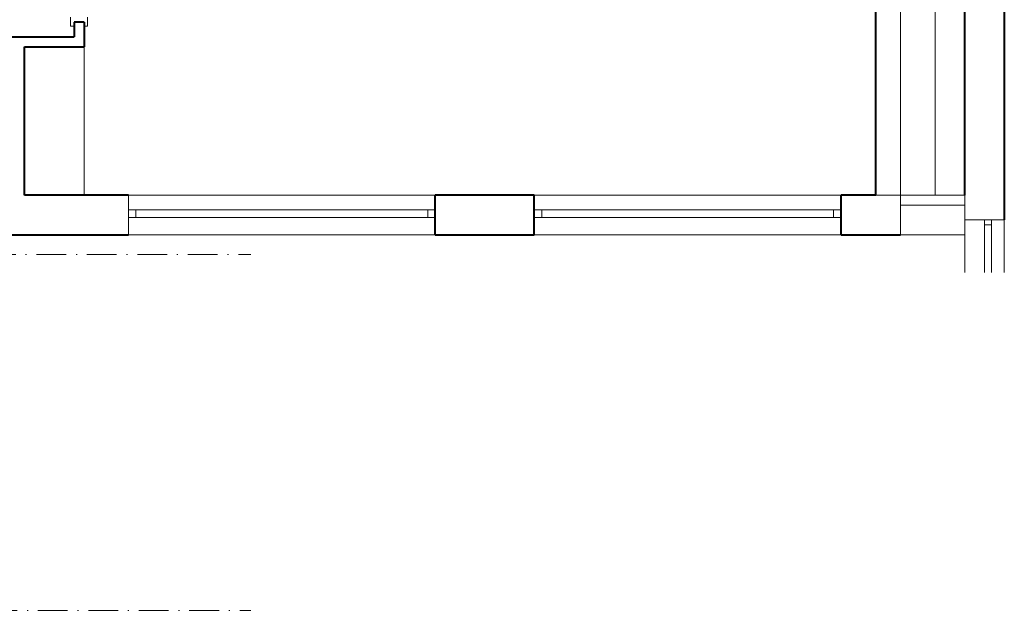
# Model space of a CAD drawing. Header units: metres. Extents: x -115250 to 1551995, y -140807 to 374743.
# Tile 140 of 205: x 111977 to 121927, y 145481 to 151456. Entities that reach past the tile are written whole.
import ezdxf

# ---------------------------------------------------------------- set-up
doc = ezdxf.new("R2010")
doc.units = ezdxf.units.M
doc.header["$LTSCALE"] = 100
doc.linetypes.add('0102aČERCHOVANÁ', pattern=[5.1, 3, -1, 0.1, -1])
for name, color, linetype, lineweight in [('910-dvere', 7, 'Continuous', 15), ('910-okno', 7, 'Continuous', 15), ('910-osa', 8, '0102aČERCHOVANÁ', 9), ('910-tenka', 4, 'Continuous', 15), ('910-tlusta', 6, 'Continuous', 40)]:
    doc.layers.add(name, color=color, linetype=linetype, lineweight=lineweight)
doc.layers.add('910-srafa', color=8, linetype='Continuous', lineweight=9, transparency=0.5)

msp = doc.modelspace()

# ---------------------------------------------------------------- linework, layer by layer
at = {"layer": '910-dvere', "linetype": 'Continuous', "lineweight": 0}
for p, q in [((112492.4, 151481.4), (112492.4, 151391.4)), ((112662.4, 151481.4), (112662.4, 151391.4)), ((112492.4, 151391.4), (112527.4, 151391.4)), ((112662.4, 151391.4), (112627.4, 151391.4)), ((116177, 149681.2), (113077.1, 149681.2)), ((120277, 149681.2), (117177, 149681.2)), ((120877, 149681.2), (121527, 149681.2)), ((120877, 149581.2), (121527, 149581.2)), ((116177, 149281.2), (113077.1, 149281.2)), ((120277, 149281.2), (117177, 149281.2))]:
    msp.add_line(p, q, dxfattribs=at)
at = {"layer": '910-okno'}
for p, q in [((116177, 149531.2), (113077.1, 149531.2)), ((116177, 149456.2), (113077.1, 149456.2)), ((113152.1, 149456.2), (113152.1, 149531.2)), ((116102, 149456.2), (116102, 149531.2)), ((120277, 149531.2), (117177, 149531.2)), ((120277, 149456.2), (117177, 149456.2)), ((117252, 149456.2), (117252, 149531.2)), ((120202, 149456.2), (120202, 149531.2))]:
    msp.add_line(p, q, dxfattribs=at)
at = {"layer": '910-osa'}
for p, q in [((90727, 149081.2), (114312.1, 149081.2)), ((40251.5, 145481.2), (114312.1, 145481.2))]:
    msp.add_line(p, q, dxfattribs=at)
at = {"layer": '910-srafa'}
msp.add_line((112627.4, 151181.6), (112627.4, 149681.2), dxfattribs=at)
at = {"layer": '910-srafa', "linetype": 'Continuous', "lineweight": 0}
msp.add_line((120877, 149681.2), (120627, 149681.2), dxfattribs=at)
at = {"layer": '910-tenka'}
for p, q in [((120627, 155981.3), (120627, 149681.2)), ((120877, 155981.3), (120877, 149681.2)), ((121227, 155981.3), (121227, 149681.2)), ((113077.1, 149281.2), (113077.1, 149681.2)), ((117177, 149681.2), (116177, 149681.2)), ((120627, 149681.2), (120277, 149681.2)), ((120877, 149581.2), (120877, 149681.2)), ((121527, 149581.2), (121527, 149681.2)), ((120877, 149281.2), (120877, 149581.2)), ((121527, 149431.2), (121527, 149581.2)), ((121527, 149431.2), (121527, 148899.5)), ((121527, 149431.2), (121927, 149431.2)), ((121727.2, 148899.5), (121727, 149431.2)), ((121727, 149381.2), (121797, 149381.2)), ((121797, 148899.5), (121797, 149431.2)), ((121927, 149431.2), (121927, 148899.5)), ((120877, 149281.2), (121527, 149281.2))]:
    msp.add_line(p, q, dxfattribs=at)
at = {"layer": '910-tenka', "flags": 128}
msp.add_lwpolyline([(112627.4, 149681.2), (112627.4, 151181.6)], dxfattribs=at)
at = {"layer": '910-tlusta'}
for p, q in [((121927, 156231.3), (121927, 149431.2)), ((121527, 149681.2), (121527, 155981.3)), ((112627.4, 151431.4), (112527.4, 151431.4)), ((112527.4, 151431.4), (112527.4, 151281.6)), ((112627.4, 151431.4), (112627.4, 151181.6)), ((111327.4, 151281.6), (112027.4, 151281.6)), ((112027.4, 151281.6), (112527.4, 151281.6)), ((112027.4, 149681.2), (112027.4, 151181.6)), ((112027.4, 151181.6), (112627.4, 151181.6)), ((113077.1, 149681.2), (112027.4, 149681.2)), ((116177, 149281.2), (116177, 149681.2)), ((117177, 149281.2), (117177, 149681.2)), ((120277, 149281.2), (120277, 149681.2)), ((111277, 149281.2), (113077.1, 149281.2)), ((116177, 149281.2), (117177, 149281.2)), ((120277, 149281.2), (120877, 149281.2))]:
    msp.add_line(p, q, dxfattribs=at)
at = {"layer": '910-tlusta', "flags": 128}
for points in [[(120277, 155981.3), (120627, 155981.3), (120627, 149681.2), (120277, 149681.2)], [(117177, 149681.2), (116177, 149681.2)]]:
    msp.add_lwpolyline(points, dxfattribs=at)

doc.saveas('drawing.dxf')
